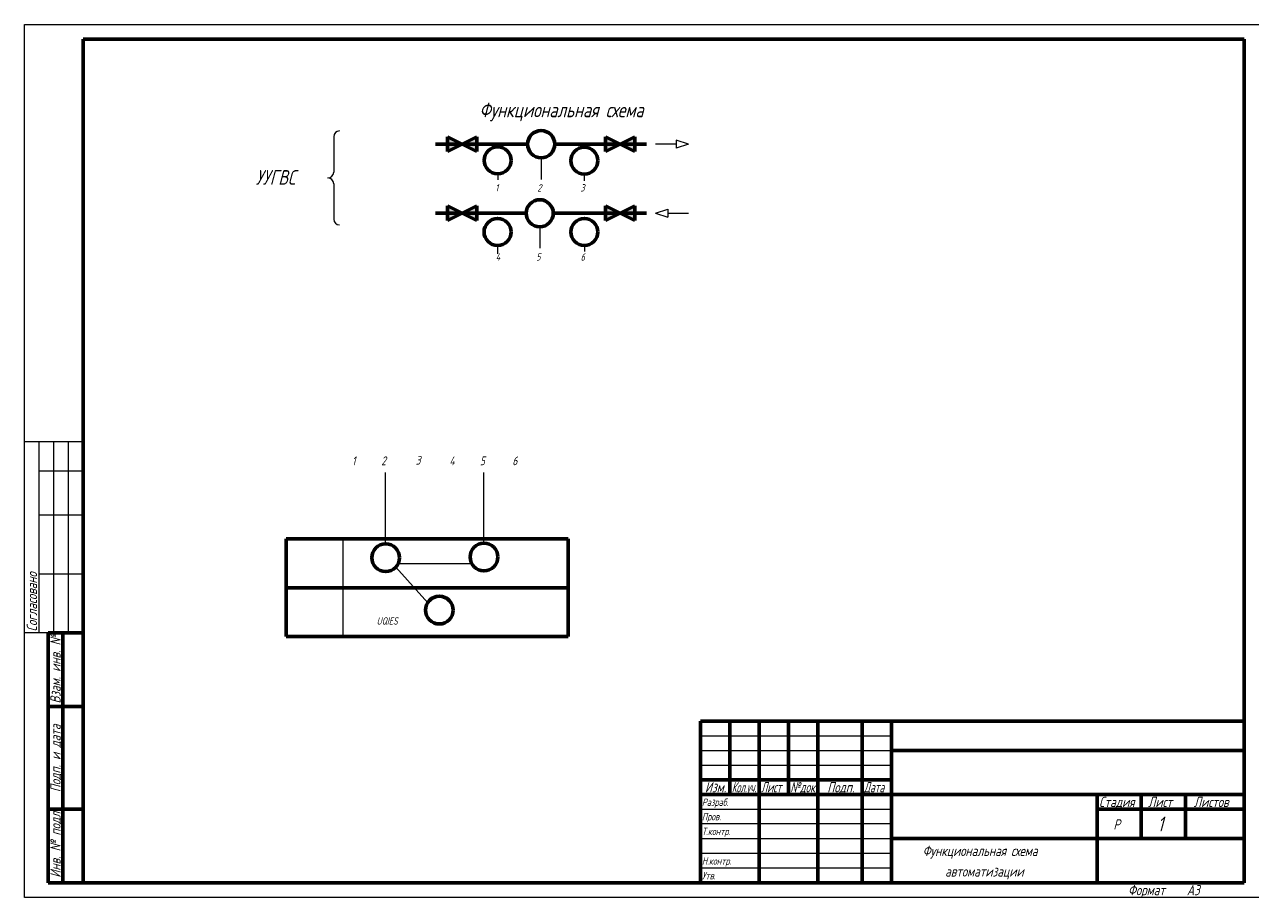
# Model space of a CAD drawing. Header units: millimetres. Extents: x 0 to 840, y 0 to 297.
# Tile 1 of 3: x 0 to 418, y 0 to 297. Entities that reach past the tile are written whole.
import ezdxf

# ---------------------------------------------------------------- set-up
doc = ezdxf.new("R2010")
doc.units = ezdxf.units.MM
doc.linetypes.add('K5LT_BASIC', pattern=[0])
doc.linetypes.add('K5LT_THIN', pattern=[0])
doc.layers.add('Системный слой', color=7, linetype='Continuous')
doc.styles.add('KTEXTSTYLE', font='gost_au.shx', dxfattribs={"width": 0.96, "height": 5})

# ---------------------------------------------------------------- blocks, each defined once
blk = doc.blocks.new('U15')
at = {"layer": 'Системный слой', "true_color": 0xffffff}
h = blk.add_hatch(color=7, dxfattribs=at)
h.paths.add_polyline_path([(143.8990161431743, 258.7853387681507), (143.8990161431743, 256.2853387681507), (143.8990161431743, 253.7853387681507), (148.8990161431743, 256.2853387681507)])
h.paths.add_polyline_path([(153.8990161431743, 258.7853387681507), (148.8990161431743, 256.2853387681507), (153.8990161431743, 253.7853387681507)])
at = {"layer": 'Системный слой', "color": 5, "linetype": 'K5LT_BASIC', "lineweight": 60, "true_color": 0x0000ff}
for p, q in [((143.8990161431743, 256.2853387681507), (143.8990161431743, 258.7853387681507)), ((143.8990161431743, 258.7853387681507), (153.8990161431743, 253.7853387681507)), ((153.8990161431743, 258.7853387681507), (143.8990161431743, 253.7853387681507)), ((143.8990161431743, 253.7853387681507), (143.8990161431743, 256.2853387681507)), ((153.8990161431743, 253.7853387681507), (153.8990161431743, 258.7853387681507))]:
    blk.add_line(p, q, dxfattribs=at)
blk = doc.blocks.new('U16')
at = {"layer": 'Системный слой', "color": 7, "linetype": 'K5LT_THIN', "lineweight": 18}
for p, q in [((221.7098877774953, 256.2853387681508), (214.6850985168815, 256.2853387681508)), ((225.903837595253, 256.2853387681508), (221.7098877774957, 257.6360913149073)), ((221.7098877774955, 257.6360913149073), (221.7098877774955, 254.9345862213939)), ((225.903837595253, 256.2853387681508), (221.7098877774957, 254.9345862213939))]:
    blk.add_line(p, q, dxfattribs=at)
blk = doc.blocks.new('U17')
at = {"layer": 'Системный слой', "color": 7, "linetype": 'K5LT_THIN', "lineweight": 18}
for p, q in [((214.6850985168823, 232.7880441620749), (218.8790483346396, 234.1387967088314)), ((218.8790483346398, 234.1387967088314), (218.8790483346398, 231.437291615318)), ((214.6850985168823, 232.7880441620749), (218.8790483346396, 231.437291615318)), ((218.87904833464, 232.7880441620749), (225.9038375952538, 232.7880441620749))]:
    blk.add_line(p, q, dxfattribs=at)
blk = doc.blocks.new('U18')
at = {"layer": 'Системный слой', "true_color": 0xffffff}
h = blk.add_hatch(color=7, dxfattribs=at)
h.paths.add_polyline_path([(207.6850985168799, 258.7853387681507), (202.6850985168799, 256.2853387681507), (207.6850985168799, 253.7853387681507), (207.6850985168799, 256.2853387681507)])
h.paths.add_polyline_path([(197.6850985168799, 258.7853387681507), (197.6850985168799, 253.7853387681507), (202.6850985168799, 256.2853387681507)])
at = {"layer": 'Системный слой', "color": 5, "linetype": 'K5LT_BASIC', "lineweight": 60, "true_color": 0x0000ff}
for p, q in [((207.6850985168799, 258.7853387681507), (197.6850985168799, 253.7853387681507)), ((197.6850985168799, 253.7853387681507), (197.6850985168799, 258.7853387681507)), ((197.6850985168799, 258.7853387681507), (207.6850985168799, 253.7853387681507)), ((207.6850985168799, 256.2853387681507), (207.6850985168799, 258.7853387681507)), ((207.6850985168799, 253.7853387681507), (207.6850985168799, 256.2853387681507))]:
    blk.add_line(p, q, dxfattribs=at)
blk = doc.blocks.new('U19')
at = {"layer": 'Системный слой', "true_color": 0xffffff}
h = blk.add_hatch(color=7, dxfattribs=at)
h.paths.add_polyline_path([(143.8990161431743, 235.2880441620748), (143.8990161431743, 232.7880441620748), (143.8990161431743, 230.2880441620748), (148.8990161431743, 232.7880441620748)])
h.paths.add_polyline_path([(153.8990161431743, 235.2880441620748), (148.8990161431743, 232.7880441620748), (153.8990161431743, 230.2880441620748)])
at = {"layer": 'Системный слой', "color": 5, "linetype": 'K5LT_BASIC', "lineweight": 60, "true_color": 0x0000ff}
for p, q in [((143.8990161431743, 232.7880441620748), (143.8990161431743, 235.2880441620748)), ((143.8990161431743, 235.2880441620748), (153.8990161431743, 230.2880441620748)), ((153.8990161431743, 235.2880441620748), (143.8990161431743, 230.2880441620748)), ((153.8990161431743, 230.2880441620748), (153.8990161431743, 235.2880441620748)), ((143.8990161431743, 230.2880441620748), (143.8990161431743, 232.7880441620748))]:
    blk.add_line(p, q, dxfattribs=at)
blk = doc.blocks.new('U20')
at = {"layer": 'Системный слой', "true_color": 0xffffff}
h = blk.add_hatch(color=7, dxfattribs=at)
h.paths.add_polyline_path([(197.6850985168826, 235.2880441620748), (197.6850985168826, 232.7880441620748), (197.6850985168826, 230.2880441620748), (202.6850985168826, 232.7880441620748)])
h.paths.add_polyline_path([(207.6850985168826, 235.2880441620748), (202.6850985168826, 232.7880441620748), (207.6850985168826, 230.2880441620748)])
at = {"layer": 'Системный слой', "color": 5, "linetype": 'K5LT_BASIC', "lineweight": 60, "true_color": 0x0000ff}
for p, q in [((197.6850985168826, 232.7880441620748), (197.6850985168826, 235.2880441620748)), ((197.6850985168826, 235.2880441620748), (207.6850985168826, 230.2880441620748)), ((207.6850985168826, 235.2880441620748), (197.6850985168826, 230.2880441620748)), ((207.6850985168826, 230.2880441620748), (207.6850985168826, 235.2880441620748)), ((197.6850985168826, 230.2880441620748), (197.6850985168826, 232.7880441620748))]:
    blk.add_line(p, q, dxfattribs=at)
blk = doc.blocks.new('U31')
at = {"layer": 'Системный слой', "color": 7, "linetype": 'K5LT_THIN', "lineweight": 18}
for p, q in [((105.1975499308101, 258.8033153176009), (105.1975499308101, 246.8033153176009)), ((105.1975499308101, 242.8033153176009), (105.1975499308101, 230.8033153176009))]:
    blk.add_line(p, q, dxfattribs=at)
for centre, start, end in [((107.1975499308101, 258.8033153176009), 90, 180), ((103.1975499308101, 246.8033153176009), 270, 0), ((103.1975499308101, 242.8033153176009), 0, 90), ((107.1975499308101, 230.8033153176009), 180, 270)]:
    blk.add_arc(centre, 2, start, end, dxfattribs=at)

msp = doc.modelspace()

# ---------------------------------------------------------------- linework, layer by layer
at = {"color": 7, "linetype": 'K5LT_THIN', "lineweight": 18}
for p, q in [((0, 0), (0, 297)), ((0, 297), (420, 297)), ((20, 155), (3.980102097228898e-15, 155)), ((5, 90), (5.000000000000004, 155)), ((10, 90), (10, 155)), ((15, 90), (15, 155)), ((20, 145), (5.000000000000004, 145)), ((20, 130), (5.000000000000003, 130)), ((20, 110), (5.000000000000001, 110)), ((20, 90), (0, 90)), ((230, 55), (295, 55)), ((230, 50), (295, 50)), ((230, 45), (295, 45)), ((230, 30), (295, 30)), ((230, 25.18458557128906), (295, 25.18458557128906)), ((230, 20), (295, 20)), ((230, 15), (295, 15)), ((230, 10), (295, 10)), ((420, 0), (0, 0))]:
    msp.add_line(p, q, dxfattribs=at)
at = {"color": 5, "linetype": 'K5LT_BASIC', "lineweight": 60, "true_color": 0x0000ff}
for p, q in [((20, 5), (20, 292)), ((20, 292), (415, 292)), ((415, 292), (415, 5)), ((8, 5.000000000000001), (8.000000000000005, 90)), ((20.00000000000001, 90), (8.000000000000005, 90)), ((13, 5.000000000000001), (13.00000000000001, 90)), ((20, 65), (8.000000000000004, 65)), ((230, 60), (415, 60)), ((230, 5), (230, 60)), ((240, 55), (240, 60)), ((250, 5), (250, 60)), ((260, 55), (260, 60)), ((270, 5), (270, 60)), ((285, 5), (285, 60)), ((295, 5), (295, 60)), ((240, 50), (240, 55)), ((260, 50), (260, 55)), ((240, 45), (240, 50)), ((260, 45), (260, 50)), ((295, 50), (365, 50)), ((365, 50), (415, 50)), ((240, 40), (240, 45)), ((260, 40), (260, 45)), ((230, 40), (250, 40)), ((240, 35), (240, 40)), ((250, 40), (270, 40)), ((260, 35), (260, 40)), ((270, 40), (285, 40)), ((285, 40), (295, 40)), ((230, 35), (250, 35)), ((250, 35), (270, 35)), ((270, 35), (285, 35)), ((285, 35), (295, 35)), ((295, 35), (365, 35)), ((365, 35), (415, 35)), ((365, 20), (365, 35)), ((380, 20), (380, 35)), ((395, 20), (395, 35)), ((20, 30), (8.000000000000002, 30)), ((365, 30), (380, 30)), ((380, 30), (395, 30)), ((395, 30), (415, 30)), ((295, 20), (365, 20)), ((365, 5), (365, 20)), ((365, 20), (415, 20)), ((20, 5), (8, 5.000000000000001)), ((415, 5), (20, 5))]:
    msp.add_line(p, q, dxfattribs=at)
at = {"layer": 'Системный слой', "color": 5, "linetype": 'K5LT_BASIC', "lineweight": 60, "true_color": 0x0000ff}
for p, q in [((139.8990161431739, 256.2853387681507), (171.1845308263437, 256.2853387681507)), ((139.8990161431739, 256.2853387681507), (171.1845308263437, 256.2853387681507)), ((180.3995838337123, 256.2853387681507), (211.6850985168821, 256.2853387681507)), ((139.8990161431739, 232.7880441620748), (170.7046107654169, 232.7880441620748)), ((179.9196637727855, 232.7880441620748), (211.6850985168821, 232.7880441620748)), ((89, 122), (185, 122)), ((89, 122), (89, 88.76149135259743)), ((185, 122), (185, 88.76149135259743)), ((89, 105.2852321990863), (185, 105.2852321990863)), ((89, 88.76149135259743), (185, 88.76149135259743))]:
    msp.add_line(p, q, dxfattribs=at)
at = {"layer": 'Системный слой', "color": 7, "linetype": 'K5LT_THIN', "lineweight": 18}
for p, q in [((175.7920573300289, 251.677812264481), (175.7920573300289, 244.2403386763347)), ((161.0144702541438, 246.1748497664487), (161.0144702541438, 244.1748497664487)), ((190.4838465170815, 246.0872421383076), (190.4838465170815, 243.8490882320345)), ((175.3121372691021, 228.1805176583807), (175.3121372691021, 220.8865335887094)), ((160.9691912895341, 221.8028768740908), (160.9691912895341, 219.0099769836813)), ((190.5074639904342, 221.8028768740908), (190.5074639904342, 219.778496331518)), ((122.8598437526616, 120.5382222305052), (122.8598437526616, 144.6030569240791)), ((156.3264630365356, 120.5382222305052), (156.3264630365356, 144.6030569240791)), ((108.3279775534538, 122), (108.3279775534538, 88.76149135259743)), ((127.1977946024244, 113.6601713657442), (152.141428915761, 113.6601713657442)), ((126.3883499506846, 112.4092324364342), (137.1948406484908, 100.2747753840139))]:
    msp.add_line(p, q, dxfattribs=at)
at = {"layer": 'Системный слой', "color": 5, "linetype": 'K5LT_BASIC', "lineweight": 60, "true_color": 0x0000ff}
for centre, radius in [((175.7920573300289, 256.2853387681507), 4.607526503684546), ((161.0144702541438, 250.7823762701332), 4.607526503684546), ((190.4838465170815, 250.6947686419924), 4.607526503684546), ((175.3121372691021, 232.7880441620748), 4.607526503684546), ((160.9691912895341, 226.4104033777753), 4.607526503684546), ((190.5074639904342, 226.4104033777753), 4.607526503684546), ((122.8865885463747, 115.5624690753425), 4.712243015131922), ((156.3264630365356, 115.8259792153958), 4.712243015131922), ((141.1664691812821, 97.73875467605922), 4.712243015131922)]:
    msp.add_circle(centre, radius, dxfattribs=at)

# ---------------------------------------------------------------- block references
at = {"layer": 'Системный слой'}
for name in ['U31', 'U15', 'U18', 'U16', 'U19', 'U20', 'U17']:
    msp.add_blockref(name, (0, 0), dxfattribs=at)

# ---------------------------------------------------------------- texts
at = {"color": 7, "char_height": 2.5, "attachment_point": 1, "rotation": 90, "style": 'KTEXTSTYLE'}
for s, insert in [('\\H3.5;\\W0.965;\\Q15;\\Q15;Согласовано', (0.7733259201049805, 90.5)), ('\\H3.5;\\W0.965;\\Q15;\\Q15;Взам. инв. №', (8.773325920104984, 65.98201179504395)), ('\\H3.5;\\W0.965;\\Q15;\\Q15;Подп. и дата', (8.773325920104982, 35.79680347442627)), ('\\H3.5;\\W0.965;\\Q15;\\Q15;Инв. № подл.', (8.77332592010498, 6.711615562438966))]:
    msp.add_mtext(s, dxfattribs=dict(at, insert=insert))
at = {"color": 7, "char_height": 2.5, "attachment_point": 1, "style": 'KTEXTSTYLE'}
for s, insert in [('\\H3.5;\\W0.965;\\Q15;\\Q15;Изм.', (231.5273439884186, 39.2266731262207)), ('\\H3.5;\\W0.965;\\Q15;\\Q15;\\W0.735;Кол.уч.', (240.6510105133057, 39.2266731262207)), ('\\H3.5;\\W0.965;\\Q15;\\Q15;\\W0.816;Лист', (250.5979795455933, 39.2266731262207)), ('\\H3.5;\\W0.965;\\Q15;\\Q15;\\W0.859;№док.', (260.5693683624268, 39.2266731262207)), ('\\H3.5;\\W0.965;\\Q15;\\Q15;Подп.', (273.1476039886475, 39.2266731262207)), ('\\H3.5;\\W0.965;\\Q15;\\Q15;\\W0.816;Дата', (285.5979795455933, 39.2266731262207)), ('\\H3.5;\\W0.965;\\Q15;\\Q15;\\H2.50;Разраб.', (230.5, 33.63333702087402)), ('\\H3.5;\\W0.965;\\Q15;\\Q15;Стадия', (365.6585216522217, 34.2266731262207)), ('\\H3.5;\\W0.965;\\Q15;\\Q15;Лист', (382.3253960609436, 34.2266731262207)), ('\\H3.5;\\W0.965;\\Q15;\\Q15;Листов', (397.880708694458, 34.2266731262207)), ('\\H3.5;\\W0.965;\\Q15;\\Q15;\\H2.50;Пров.', (230.5, 28.72563171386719)), ('\\H3.5;\\W0.965;\\Q15;\\Q15;Р', (370.5202398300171, 26.57667541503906)), ('\\H3.5;\\W0.965;\\Q15;\\Q15;\\H5.00;1', (385.5316667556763, 27.46667861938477)), ('\\H3.5;\\W0.965;\\Q15;\\Q15;\\H2.50;Т.контр.', (230.5, 23.72563552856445)), ('\\H3.5;\\W0.965;\\Q15;\\Q15;Функциональная схема', (305.6100330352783, 17.57667541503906)), ('\\H3.5;\\W0.965;\\Q15;\\Q15;\\H2.50;Н.контр.', (230.5, 13.63334274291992)), ('\\H3.5;\\W0.965;\\Q15;\\Q15;\\H2.50;Утв.', (230.5, 8.633342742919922)), ('\\H3.5;\\W0.965;\\Q15;\\Q15;автоматизации', (313.2498779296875, 10.57667541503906)), ('\\H3.5;\\W0.965;\\Q15;\\Q15;Формат', (375.5, 4.22667407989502)), ('\\H3.5;\\W0.965;\\Q15;\\Q15;A3', (395.5, 4.22667407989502))]:
    msp.add_mtext(s, dxfattribs=dict(at, insert=insert))
at = {"layer": 'Системный слой', "color": 7, "char_height": 2.5, "attachment_point": 1, "style": 'KTEXTSTYLE'}
for s, insert in [('\\H3.5;\\W0.965;\\Q15;\\Q15;\\H5.00;Функциональная схема', (154.7694962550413, 270.4504073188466)), ('\\H3.5;\\W0.965;\\Q15;\\Q15;\\H5.00;УУГВС', (78.69551001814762, 247.4785412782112)), ('\\H3.5;\\W0.965;\\Q15;\\Q15;\\H2.50;1', (160.1814904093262, 242.6804235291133)), ('\\H3.5;\\W0.965;\\Q15;\\Q15;\\H2.50;2', (174.5212898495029, 242.6804235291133)), ('\\H3.5;\\W0.965;\\Q15;\\Q15;\\H2.50;3', (189.1474392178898, 242.6804235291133)), ('\\H3.5;\\W0.965;\\Q15;\\Q15;\\H2.50;4', (160.3300741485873, 219.1831289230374)), ('\\H3.5;\\W0.965;\\Q15;\\Q15;\\H2.50;5', (174.0946452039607, 219.1831289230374)), ('\\H3.5;\\W0.965;\\Q15;\\Q15;\\H2.50;6', (189.2276658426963, 219.1604892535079)), ('\\H3.5;\\W0.965;\\Q15;\\Q15;\\H3.00;1', (111.4289784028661, 150.0467171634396)), ('\\H3.5;\\W0.965;\\Q15;\\Q15;\\H3.00;2', (121.379897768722, 150.0467171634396)), ('\\H3.5;\\W0.965;\\Q15;\\Q15;\\H3.00;3', (133.0801766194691, 150.2342887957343)), ('\\H3.5;\\W0.965;\\Q15;\\Q15;\\H3.00;4', (144.5771123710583, 150.0467171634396)), ('\\H3.5;\\W0.965;\\Q15;\\Q15;\\H3.00;5', (154.949511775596, 150.0467171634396)), ('\\H3.5;\\W0.965;\\Q15;\\Q15;\\H3.00;6', (165.9841290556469, 150.0467171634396))]:
    msp.add_mtext(s, dxfattribs=dict(at, insert=insert))
at = {"layer": 'Системный слой', "color": 7, "insert": (119.805246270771, 95.30540294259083), "char_height": 2.5, "attachment_point": 1, "rotation": 0.017933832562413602, "style": 'KTEXTSTYLE'}
msp.add_mtext('\\H3.5;\\W0.965;\\Q15;\\Q15;\\H2.50;UQIES', dxfattribs=at)

doc.saveas('drawing.dxf')
